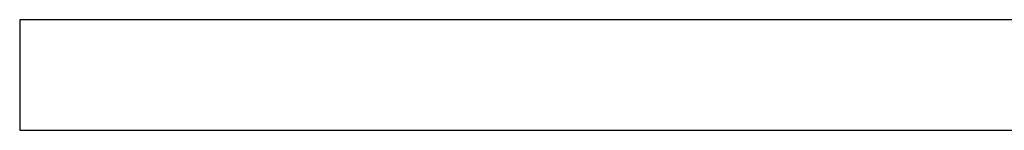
# Model space of a CAD drawing. Header units: metres. Extents: x 397.7 to 427.5, y 12.7 to 28.4.
# Tile 40 of 57: x 406.415 to 407.306, y 25.829 to 25.929. Entities that reach past the tile are written whole.
import ezdxf

# ---------------------------------------------------------------- set-up
doc = ezdxf.new("R2010")
doc.units = ezdxf.units.M
doc.layers.add('A-WALL-____-MCUT', color=7, linetype='Continuous', lineweight=25)
doc.layers.add('A-WALL-____-OTLN', color=7, linetype='Continuous', lineweight=25)

# ---------------------------------------------------------------- blocks, each defined once
blk = doc.blocks.new('Family - Evans P4-153798-07_ELEC_P4')
at = {"layer": 'A-WALL-____-MCUT', "color": 253, "true_color": 0xaaaaaa}
for p, q in [((2.64179, 0.1), (0, 0.1)), ((0, 0.1), (0, 0)), ((0, 0), (2.64179, 0))]:
    blk.add_line(p, q, dxfattribs=at)
at = {"layer": 'A-WALL-____-OTLN', "color": 253, "true_color": 0xaaaaaa}
for p, q in [((2.64179, 0.1), (0, 0.1)), ((0, 0.1), (0, 0)), ((0, 0), (2.64179, 0))]:
    blk.add_line(p, q, dxfattribs=at)
at = {"layer": 'A-WALL-____-OTLN', "color": 253, "lineweight": 18, "true_color": 0xaaaaaa}
blk.add_line((0, 0), (2.64179, 0), dxfattribs=at)
blk = doc.blocks.new('LONDR55-XX_ZZ-ARQ-CAA-M3D-Londres55_ifc-1-07_ELEC_P4')
at = {"layer": 'A-WALL-____-OTLN', "color": 253, "lineweight": 18, "true_color": 0xaaaaaa}
blk.add_blockref('Family - Evans P4-153798-07_ELEC_P4', (406.4152, 25.82946), dxfattribs=at)

msp = doc.modelspace()

# ---------------------------------------------------------------- block references
at = {"lineweight": 5}
msp.add_blockref('LONDR55-XX_ZZ-ARQ-CAA-M3D-Londres55_ifc-1-07_ELEC_P4', (0, 0), dxfattribs=at)

doc.saveas('drawing.dxf')
